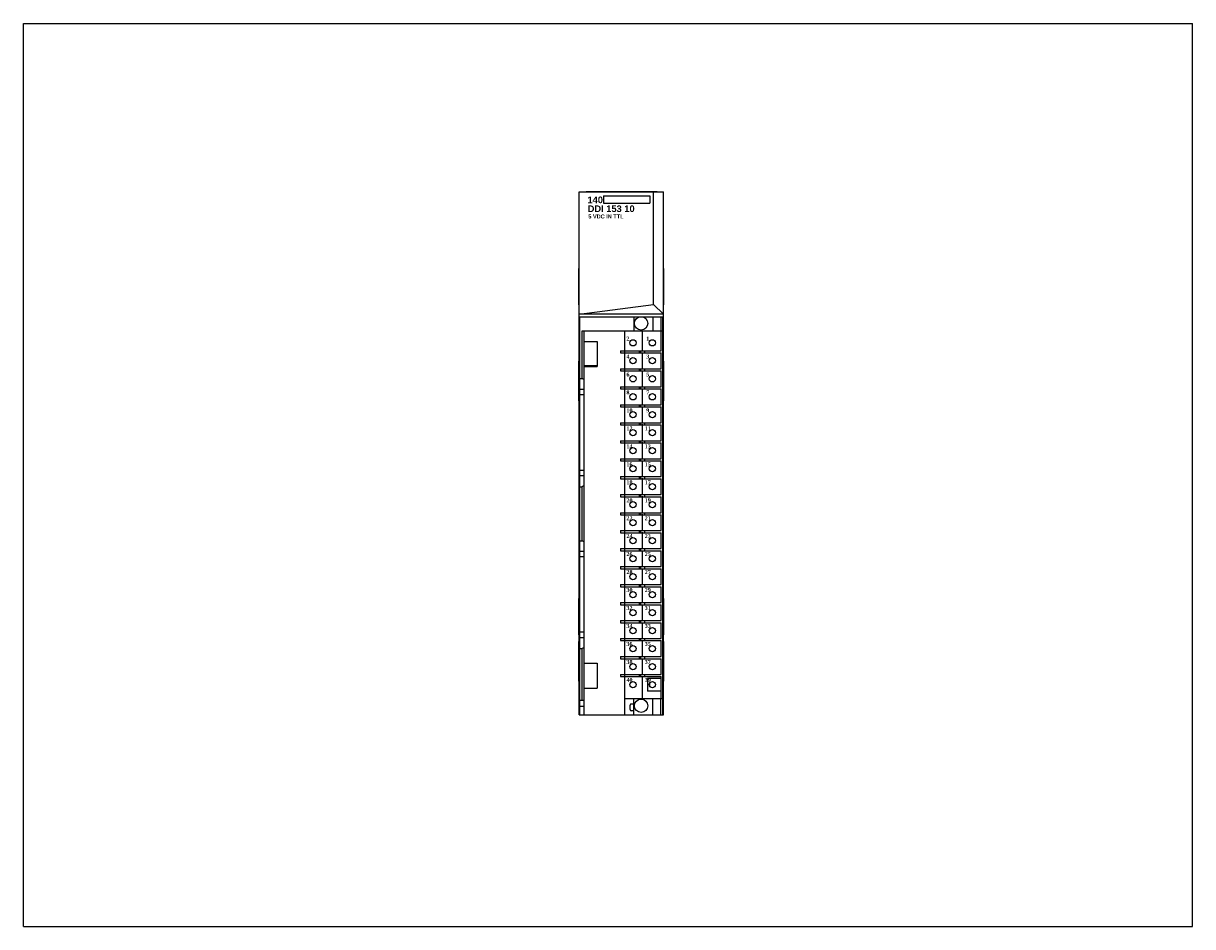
# Model space of a CAD drawing. Extents: x 0 to 22, y 0 to 27.4.
import ezdxf

# ---------------------------------------------------------------- set-up
doc = ezdxf.new("R2010")
doc.units = 0
doc.header["$LTSCALE"] = 1.21
doc.header["$MEASUREMENT"] = 0
doc.layers.get('0').update_dxf_attribs({"linetype": 'CONTINUOUS'})

msp = doc.modelspace()

# ---------------------------------------------------------------- linework, layer by layer
for p, q in [((0, 0), (0, 17)), ((0, 17), (22, 17)), ((22, 0), (22, 17)), ((10.458, 3.989), (10.458, 13.832)), ((10.458, 13.832), (12.046, 13.832)), ((10.588, 13.832), (10.588, 13.837)), ((10.588, 13.837), (11.927, 13.837)), ((10.917, 13.753), (10.917, 13.618)), ((10.917, 13.753), (11.786, 13.753)), ((11.786, 13.753), (11.786, 13.617)), ((11.859, 11.711), (11.859, 13.832)), ((11.927, 13.832), (11.927, 13.837)), ((12.046, 3.989), (12.046, 13.832)), ((10.917, 13.617), (11.786, 13.617)), ((10.452, 11.7), (10.452, 12.389)), ((10.458, 12.389), (10.452, 12.389)), ((12.046, 12.389), (12.052, 12.389)), ((12.052, 11.7), (12.052, 12.389)), ((10.458, 11.7), (10.452, 11.7)), ((10.458, 11.524), (11.859, 11.711)), ((11.859, 11.711), (12.046, 11.524)), ((12.046, 11.7), (12.052, 11.7)), ((12.046, 11.524), (10.458, 11.524)), ((10.472, 3.989), (10.472, 11.479)), ((10.472, 11.479), (11.616, 11.479)), ((11.486, 11.479), (11.486, 11.212)), ((11.63, 11.479), (12.041, 11.479)), ((11.845, 11.479), (11.845, 11.212)), ((11.994, 11.479), (11.994, 11.212)), ((12.033, 11.212), (12.033, 11.479)), ((12.042, 11.459), (12.041, 11.479)), ((12.042, 3.989), (12.042, 11.459)), ((11.647, 10.847), (11.647, 11.221)), ((10.512, 10.315), (10.512, 11.212)), ((10.512, 11.212), (12.033, 11.212)), ((10.551, 3.989), (10.551, 11.212)), ((10.551, 11.015), (10.797, 11.015)), ((10.797, 11.015), (10.797, 10.543)), ((11.317, 10.839), (11.317, 11.212)), ((12.002, 10.839), (12.002, 11.212)), ((12.034, 4.291), (12.034, 11.212)), ((11.235, 10.839), (11.235, 10.799)), ((11.235, 10.839), (12.002, 10.839)), ((11.235, 10.799), (12.002, 10.799)), ((11.313, 10.839), (11.313, 10.799)), ((11.317, 10.5), (11.317, 10.799)), ((11.589, 10.839), (11.589, 10.799)), ((11.609, 10.839), (11.609, 10.799)), ((11.647, 10.509), (11.647, 10.808)), ((11.687, 10.839), (11.687, 10.799)), ((12.002, 10.5), (12.002, 10.799)), ((10.451, 9.895), (10.451, 10.645)), ((10.451, 10.645), (10.458, 10.645)), ((10.456, 9.895), (10.456, 10.645)), ((12.046, 10.645), (12.051, 10.645)), ((12.051, 9.895), (12.051, 10.645)), ((10.451, 10.52), (10.456, 10.52)), ((10.787, 10.552), (10.551, 10.552)), ((10.551, 10.543), (10.797, 10.543)), ((10.787, 10.552), (10.787, 10.543)), ((11.235, 10.5), (11.235, 10.461)), ((11.235, 10.5), (12.002, 10.5)), ((11.235, 10.461), (12.002, 10.461)), ((11.313, 10.5), (11.313, 10.461)), ((11.317, 10.161), (11.317, 10.461)), ((11.589, 10.5), (11.589, 10.461)), ((11.609, 10.5), (11.609, 10.461)), ((11.647, 10.17), (11.647, 10.469)), ((11.687, 10.5), (11.687, 10.461)), ((12.002, 10.161), (12.002, 10.461)), ((12.046, 10.52), (12.051, 10.52)), ((10.472, 10.315), (10.512, 10.315)), ((10.551, 10.293), (10.512, 10.315)), ((11.235, 10.161), (11.235, 10.122)), ((11.235, 10.161), (12.002, 10.161)), ((11.235, 10.122), (12.002, 10.122)), ((11.313, 10.161), (11.313, 10.122)), ((11.317, 9.823), (11.317, 10.122)), ((11.589, 10.161), (11.589, 10.122)), ((11.609, 10.161), (11.609, 10.122)), ((11.647, 9.832), (11.647, 10.131)), ((11.687, 10.161), (11.687, 10.122)), ((12.002, 9.823), (12.002, 10.122)), ((10.451, 10.02), (10.456, 10.02)), ((10.551, 10.111), (10.472, 10.111)), ((10.551, 10.009), (10.472, 10.009)), ((12.046, 10.02), (12.051, 10.02)), ((10.451, 9.895), (10.458, 9.895)), ((11.235, 9.823), (11.235, 9.783)), ((11.235, 9.823), (12.002, 9.823)), ((11.235, 9.783), (12.002, 9.783)), ((11.313, 9.823), (11.313, 9.783)), ((11.317, 9.484), (11.317, 9.783)), ((11.589, 9.823), (11.589, 9.783)), ((11.609, 9.823), (11.609, 9.783)), ((11.647, 9.493), (11.647, 9.792)), ((11.687, 9.823), (11.687, 9.783)), ((12.002, 9.484), (12.002, 9.783)), ((12.051, 9.895), (12.046, 9.895)), ((11.235, 9.484), (11.235, 9.445)), ((11.235, 9.484), (12.002, 9.484)), ((11.313, 9.484), (11.313, 9.445)), ((11.589, 9.484), (11.589, 9.445)), ((11.609, 9.484), (11.609, 9.445)), ((11.687, 9.484), (11.687, 9.445)), ((11.235, 9.445), (12.002, 9.445)), ((11.317, 9.146), (11.317, 9.445)), ((11.647, 9.154), (11.647, 9.454)), ((12.002, 9.146), (12.002, 9.445)), ((11.235, 9.146), (11.235, 9.106)), ((11.235, 9.146), (12.002, 9.146)), ((11.235, 9.106), (12.002, 9.106)), ((11.313, 9.146), (11.313, 9.106)), ((11.317, 8.807), (11.317, 9.106)), ((11.589, 9.146), (11.589, 9.106)), ((11.609, 9.146), (11.609, 9.106)), ((11.647, 8.816), (11.647, 9.115)), ((11.687, 9.146), (11.687, 9.106)), ((12.002, 8.807), (12.002, 9.106)), ((11.235, 8.807), (11.235, 8.768)), ((11.235, 8.807), (12.002, 8.807)), ((11.313, 8.807), (11.313, 8.768)), ((11.589, 8.807), (11.589, 8.768)), ((11.609, 8.807), (11.609, 8.768)), ((11.687, 8.807), (11.687, 8.768)), ((10.551, 8.586), (10.472, 8.586)), ((11.235, 8.768), (12.002, 8.768)), ((11.317, 8.469), (11.317, 8.768)), ((11.647, 8.477), (11.647, 8.776)), ((12.002, 8.469), (12.002, 8.768)), ((10.551, 8.484), (10.472, 8.484)), ((11.235, 8.469), (12.002, 8.469)), ((11.235, 8.469), (11.235, 8.429)), ((11.235, 8.429), (12.002, 8.429)), ((11.313, 8.469), (11.313, 8.429)), ((11.317, 8.13), (11.317, 8.429)), ((11.589, 8.469), (11.589, 8.429)), ((11.609, 8.469), (11.609, 8.429)), ((11.647, 8.139), (11.647, 8.438)), ((11.687, 8.469), (11.687, 8.429)), ((12.002, 8.13), (12.002, 8.429)), ((10.472, 8.28), (10.512, 8.28)), ((10.551, 8.302), (10.512, 8.28)), ((10.512, 7.264), (10.512, 8.28)), ((11.235, 8.13), (12.002, 8.13)), ((11.235, 8.13), (11.235, 8.091)), ((11.235, 8.091), (12.002, 8.091)), ((11.313, 8.13), (11.313, 8.091)), ((11.317, 7.791), (11.317, 8.091)), ((11.589, 8.13), (11.589, 8.091)), ((11.609, 8.13), (11.609, 8.091)), ((11.647, 7.8), (11.647, 8.099)), ((11.687, 8.13), (11.687, 8.091)), ((12.002, 7.791), (12.002, 8.091)), ((11.235, 7.791), (12.002, 7.791)), ((11.235, 7.791), (11.235, 7.752)), ((11.235, 7.752), (12.002, 7.752)), ((11.313, 7.791), (11.313, 7.752)), ((11.317, 7.453), (11.317, 7.752)), ((11.589, 7.791), (11.589, 7.752)), ((11.609, 7.791), (11.609, 7.752)), ((11.647, 7.462), (11.647, 7.761)), ((11.687, 7.791), (11.687, 7.752)), ((12.002, 7.453), (12.002, 7.752)), ((10.472, 7.264), (10.512, 7.264)), ((10.551, 7.241), (10.512, 7.264)), ((11.235, 7.453), (12.002, 7.453)), ((11.235, 7.453), (11.235, 7.413)), ((11.235, 7.413), (12.002, 7.413)), ((11.313, 7.453), (11.313, 7.413)), ((11.317, 7.114), (11.317, 7.413)), ((11.589, 7.453), (11.589, 7.413)), ((11.609, 7.453), (11.609, 7.413)), ((11.647, 7.123), (11.647, 7.422)), ((11.687, 7.453), (11.687, 7.413)), ((12.002, 7.114), (12.002, 7.413)), ((10.551, 7.059), (10.472, 7.059)), ((11.235, 7.114), (12.002, 7.114)), ((11.235, 7.114), (11.235, 7.075)), ((11.235, 7.075), (12.002, 7.075)), ((11.313, 7.114), (11.313, 7.075)), ((11.317, 6.776), (11.317, 7.075)), ((11.589, 7.114), (11.589, 7.075)), ((11.609, 7.114), (11.609, 7.075)), ((11.647, 6.767), (11.647, 7.066)), ((11.687, 7.114), (11.687, 7.075)), ((12.002, 6.776), (12.002, 7.075)), ((10.551, 6.957), (10.472, 6.957)), ((11.235, 6.776), (12.002, 6.776)), ((11.235, 6.776), (11.235, 6.736)), ((11.235, 6.736), (12.002, 6.736)), ((11.313, 6.776), (11.313, 6.736)), ((11.317, 6.437), (11.317, 6.736)), ((11.589, 6.776), (11.589, 6.736)), ((11.609, 6.776), (11.609, 6.736)), ((11.647, 6.428), (11.647, 6.727)), ((11.687, 6.776), (11.687, 6.736)), ((12.002, 6.437), (12.002, 6.736)), ((11.235, 6.437), (12.002, 6.437)), ((11.235, 6.437), (11.235, 6.398)), ((11.235, 6.398), (12.002, 6.398)), ((11.313, 6.437), (11.313, 6.398)), ((11.317, 6.098), (11.317, 6.398)), ((11.589, 6.437), (11.589, 6.398)), ((11.609, 6.437), (11.609, 6.398)), ((11.647, 6.09), (11.647, 6.389)), ((11.687, 6.437), (11.687, 6.398)), ((12.002, 6.098), (12.002, 6.398)), ((10.458, 6.178), (10.452, 6.178)), ((10.452, 5.489), (10.452, 6.178)), ((12.046, 6.178), (12.052, 6.178)), ((12.052, 5.489), (12.052, 6.178)), ((11.235, 6.098), (12.002, 6.098)), ((11.235, 6.098), (11.235, 6.059)), ((11.235, 6.059), (12.002, 6.059)), ((11.313, 6.098), (11.313, 6.059)), ((11.317, 5.76), (11.317, 6.059)), ((11.589, 6.098), (11.589, 6.059)), ((11.609, 6.098), (11.609, 6.059)), ((11.647, 5.751), (11.647, 6.05)), ((11.687, 6.098), (11.687, 6.059)), ((12.002, 5.76), (12.002, 6.059)), ((11.235, 5.76), (12.002, 5.76)), ((11.235, 5.76), (11.235, 5.72)), ((11.235, 5.72), (12.002, 5.72)), ((11.313, 5.76), (11.313, 5.72)), ((11.317, 5.421), (11.317, 5.72)), ((11.589, 5.76), (11.589, 5.72)), ((11.609, 5.76), (11.609, 5.72)), ((11.687, 5.76), (11.687, 5.72)), ((12.002, 5.421), (12.002, 5.72)), ((10.551, 5.539), (10.472, 5.539)), ((11.647, 5.413), (11.647, 5.712)), ((10.451, 5.369), (10.458, 5.369)), ((10.451, 4.619), (10.451, 5.369)), ((10.458, 5.489), (10.452, 5.489)), ((10.456, 4.619), (10.456, 5.369)), ((10.551, 5.437), (10.472, 5.437)), ((11.235, 5.421), (12.002, 5.421)), ((11.235, 5.421), (11.235, 5.382)), ((11.235, 5.382), (12.002, 5.382)), ((11.313, 5.421), (11.313, 5.382)), ((11.317, 5.083), (11.317, 5.382)), ((11.589, 5.421), (11.589, 5.382)), ((11.609, 5.421), (11.609, 5.382)), ((11.647, 5.074), (11.647, 5.373)), ((11.687, 5.421), (11.687, 5.382)), ((12.002, 5.083), (12.002, 5.382)), ((12.046, 5.489), (12.052, 5.489)), ((12.046, 5.369), (12.051, 5.369)), ((12.051, 4.619), (12.051, 5.369)), ((10.451, 5.244), (10.456, 5.244)), ((10.472, 5.232), (10.512, 5.232)), ((10.551, 5.255), (10.512, 5.232)), ((10.512, 4.265), (10.512, 5.232)), ((11.235, 5.083), (12.002, 5.083)), ((11.235, 5.083), (11.235, 5.043)), ((11.313, 5.083), (11.313, 5.043)), ((11.589, 5.083), (11.589, 5.043)), ((11.609, 5.083), (11.609, 5.043)), ((11.687, 5.083), (11.687, 5.043)), ((12.046, 5.244), (12.051, 5.244)), ((10.551, 4.961), (10.797, 4.961)), ((10.797, 4.961), (10.797, 4.488)), ((11.235, 5.043), (12.002, 5.043)), ((11.317, 4.744), (11.317, 5.043)), ((11.647, 4.735), (11.647, 5.035)), ((12.002, 4.744), (12.002, 5.043)), ((10.451, 4.744), (10.456, 4.744)), ((11.235, 4.744), (12.002, 4.744)), ((11.235, 4.744), (11.235, 4.705)), ((11.235, 4.705), (12.002, 4.705)), ((11.313, 4.744), (11.313, 4.705)), ((11.317, 3.989), (11.317, 4.705)), ((11.589, 4.744), (11.589, 4.705)), ((11.609, 4.744), (11.609, 4.705)), ((11.647, 4.283), (11.647, 4.696)), ((11.687, 4.744), (11.687, 4.705)), ((12.002, 4.673), (11.741, 4.673)), ((11.741, 4.673), (11.741, 4.433)), ((12.002, 4.291), (12.002, 4.705)), ((12.046, 4.744), (12.051, 4.744)), ((10.451, 4.619), (10.458, 4.619)), ((10.551, 4.488), (10.797, 4.488)), ((12.002, 4.433), (11.741, 4.433)), ((12.051, 4.619), (12.046, 4.619)), ((10.472, 4.265), (10.551, 4.265)), ((11.317, 4.291), (12.034, 4.291)), ((11.486, 4.189), (11.437, 4.189)), ((11.486, 3.989), (11.486, 4.291)), ((11.845, 3.989), (11.845, 4.291)), ((11.994, 3.989), (11.994, 4.291)), ((12.033, 3.989), (12.033, 4.291)), ((10.458, 3.989), (12.046, 3.989)), ((10.551, 4.146), (10.472, 4.146)), ((11.417, 4.084), (11.417, 4.17)), ((11.486, 4.064), (11.437, 4.064)), ((0, 0), (22, 0))]:
    msp.add_line(p, q)
for centre, radius in [((11.623, 11.354), 0.125), ((11.47, 10.988), 0.0591), ((11.835, 10.988), 0.0591), ((11.47, 10.65), 0.0591), ((11.835, 10.65), 0.0591), ((11.47, 10.311), 0.0591), ((11.835, 10.311), 0.0591), ((11.47, 9.972), 0.0591), ((11.835, 9.972), 0.0591), ((11.47, 9.634), 0.0591), ((11.835, 9.634), 0.0591), ((11.47, 9.295), 0.0591), ((11.835, 9.295), 0.0591), ((11.47, 8.957), 0.0591), ((11.835, 8.957), 0.0591), ((11.47, 8.618), 0.0591), ((11.835, 8.618), 0.0591), ((11.47, 8.28), 0.0591), ((11.835, 8.28), 0.0591), ((11.47, 7.941), 0.0591), ((11.835, 7.941), 0.0591), ((11.47, 7.602), 0.0591), ((11.835, 7.602), 0.0591), ((11.47, 7.264), 0.0591), ((11.835, 7.264), 0.0591), ((11.47, 6.925), 0.0591), ((11.835, 6.925), 0.0591), ((11.47, 6.587), 0.0591), ((11.835, 6.587), 0.0591), ((11.47, 6.248), 0.0591), ((11.835, 6.248), 0.0591), ((11.47, 5.909), 0.0591), ((11.835, 5.909), 0.0591), ((11.47, 5.571), 0.0591), ((11.835, 5.571), 0.0591), ((11.47, 5.232), 0.0591), ((11.835, 5.232), 0.0591), ((11.47, 4.894), 0.0591), ((11.835, 4.894), 0.0591), ((11.47, 4.555), 0.0591), ((11.835, 4.555), 0.0591), ((11.623, 4.157), 0.125)]:
    msp.add_circle(centre, radius)
for centre, radius, start, end in [((11.847, 4.555), 0.0689, 146.4876, 214.153), ((11.437, 4.17), 0.0197, 90, 180), ((11.252, 4.246), 0.185, 333.0613, 341.0926), ((11.437, 4.084), 0.0197, 180, 270)]:
    msp.add_arc(centre, radius, start, end)

# ---------------------------------------------------------------- texts
at = {"attachment_point": 1}
for s, insert, char_height, width in [('\\fArial|b1|i0|c0|p34;140', (10.614, 13.741), 0.125, 0.28225), ('{\\fArial|b1|i0|c0|p34;DDI 153 10}', (10.618, 13.574), 0.125, 1.125), ('{\\fArial|b1|i0|c0|p34;5 VDC IN TTL}', (10.63, 13.403), 0.075, 0.6678)]:
    msp.add_mtext(s, dxfattribs=dict(at, insert=insert, char_height=char_height, width=width))
at = {"insert": (11.347, 11.105), "char_height": 0.075, "width": 0.6271, "attachment_point": 1, "line_spacing_factor": 2.704}
msp.add_mtext('{\\fTimes New Roman|b1|i0|c0|p18;2           1\\P4           3\\P6           5\\P8           7\\P10         9\\P12        11\\P14        13\\P16        15\\P18        17\\P20        19\\P22        21\\P24        23\\P26        25\\P28        27\\P30        29\\P32        31\\P34        33\\P36        35\\P38        37\\P40        39}', dxfattribs=at)

doc.saveas('drawing.dxf')
